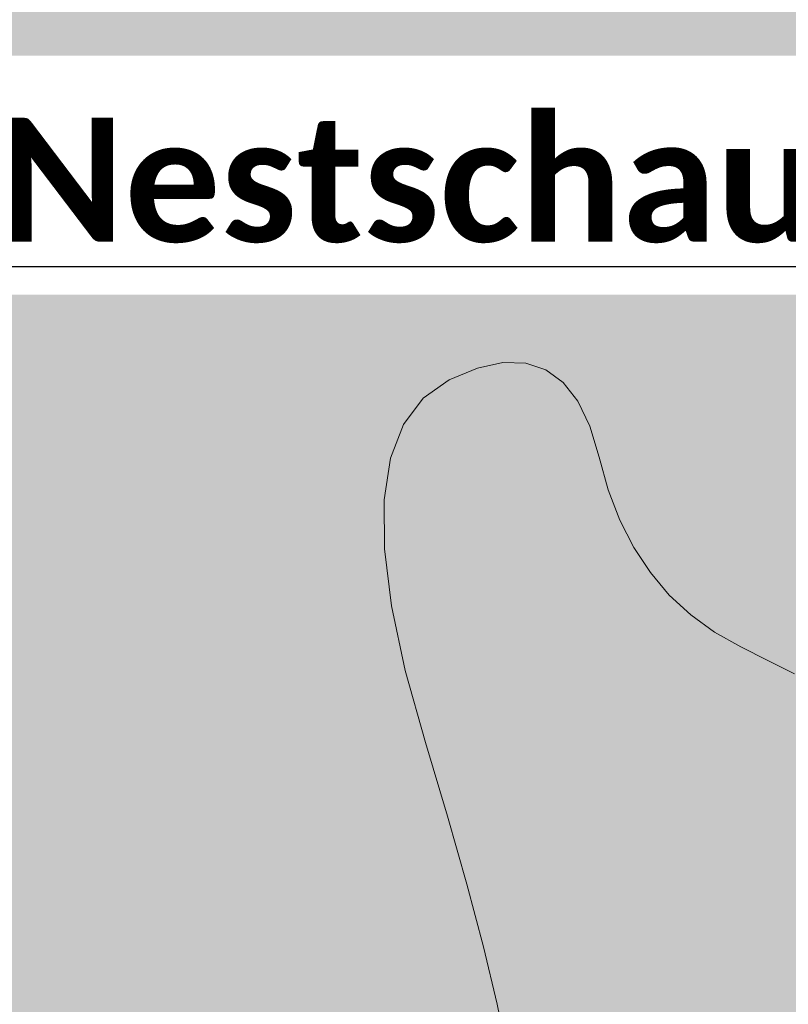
# Model space of a CAD drawing. Header units: metres. Extents: x 730549 to 731755, y 5527678 to 5528494.
# Tile 16 of 207: x 731580.93 to 731585.92, y 5527808.48 to 5527814.86. Entities that reach past the tile are written whole.
import ezdxf

# ---------------------------------------------------------------- set-up
doc = ezdxf.new("R2010")
doc.units = ezdxf.units.M
doc.header["$LTSCALE"] = 0.1
doc.layers.add('3d Modell', color=7, linetype='Continuous', transparency=0.4)
for name, color, linetype in [('Sparten Strom GEPLANT pdf', 7, 'Continuous'), ('Text Spielgeräteausschreibung', 7, 'Continuous'), ('Wiese und Waldnaab als Hintergrund', 7, 'Continuous')]:
    doc.layers.add(name, color=color, linetype=linetype)
doc.styles.add('Calibri (bold)', font='calibrib.ttf')
picture_1 = doc.add_image_def('image1.png', size_in_pixel=(2382, 1684))

# ---------------------------------------------------------------- blocks, each defined once
blk = doc.blocks.new('PDF-Seite')
at = {"color": 255, "linetype": 'Continuous', "lineweight": 9, "transparency": 33554687}
blk.add_wipeout([(0, 103.9213), (293.9185, 103.9213), (293.9185, -103.9213), (0, -103.9213)], dxfattribs=at)
at = {"transparency": 33554687}
image = blk.add_image(picture_1, insert=(0, -103.9213), size_in_units=(293.9185, 207.8426), dxfattribs=at)
image.dxf.flags = 7
blk = doc.blocks.new('Gruppe-3')
at = {"color": 7, "linetype": 'Continuous', "lineweight": 13, "transparency": 33554585, "flags": 128}
blk.add_lwpolyline([(-955.6845, -453.4413), (-955.755, -453.1041), (-955.8437, -452.7323), (-955.9507, -452.3259), (-956.076, -451.8849), (-956.2195, -451.4092), (-956.3506, -450.9412), (-956.4388, -450.5228), (-956.4839, -450.1542), (-956.4861, -449.8354), (-956.4452, -449.5663), (-956.3614, -449.3469), (-956.2345, -449.1773), (-956.0647, -449.0574), (-955.8821, -448.9821), (-955.717, -448.9463), (-955.5694, -448.9499), (-955.4393, -448.9929), (-955.3266, -449.0753), (-955.2314, -449.1972), (-955.1537, -449.3585), (-955.0935, -449.5593), (-955.0341, -449.7714), (-954.9589, -449.9668), (-954.8678, -450.1456), (-954.7609, -450.3076), (-954.6381, -450.453), (-954.4995, -450.5818), (-954.3451, -450.6938), (-954.1748, -450.7891), (-953.9986, -450.8761), (-953.8264, -450.9629)], dxfattribs=at)
blk = doc.blocks.new('Site Model Opacity Container')
at = {"color": 255, "linetype": 'Continuous', "lineweight": 5, "transparency": 33554585}
blk.add_wipeout([(-902.0886, -384.516), (-896.5606, -388.799), (-893.5636, -391.703), (-885.1136, -401.015), (-850.0795, -459.0117), (-849.9675, -459.3957), (-850.8386, -465.338), (-853.9826, -465.958), (-902.1748, -472.8373), (-946.1748, -476.8373), (-962.1748, -476.8373), (-998.1748, -420.8373), (-998.3616, -413.454), (-991.2746, -397.622), (-990.0686, -396.546)], dxfattribs=at)
at = {"color": 7, "transparency": 33554687}
blk.add_blockref('Gruppe-3', (0, 0), dxfattribs=at)
blk = doc.blocks.new('Geländemodell (2D)')
at = {"color": 31, "true_color": 0xe0cb9d, "transparency": 33554687}
blk.add_blockref('Site Model Opacity Container', (0, 0), dxfattribs=at)
at = {"color": 0, "flags": 1}
for tag in ['IFC_UUID', 'instanceID']:
    blk.add_attdef(tag, (-998.5218, -476.8373), '', height=0.00018, dxfattribs=at)

msp = doc.modelspace()

# ---------------------------------------------------------------- block references
at = {"layer": 'Sparten Strom GEPLANT pdf', "color": 16, "true_color": 0x800000, "transparency": 33554687}
msp.add_blockref('PDF-Seite', (731393.3973, 5527843.1975), dxfattribs=at)

# ---------------------------------------------------------------- next in the draw order: block references
at = {"layer": '3d Modell', "color": 31, "true_color": 0xe0cb9d, "transparency": 33554687}
msp.add_blockref('Geländemodell (2D)', (732539.7836, 5528261.585), dxfattribs=at)

# ---------------------------------------------------------------- next in the draw order: wipeouts: each hides what was drawn before it
at = {"color": 255, "linetype": 'Continuous', "lineweight": 5, "transparency": 33554585}
msp.add_wipeout([(731638.3, 5527876.75), (731643.0873, 5527863.0656), (731656.2416, 5527870.5932), (731641.2, 5527880.8), (731625, 5527878.4), (731573.8, 5527870.6), (731547.4, 5527868.6), (731527.8, 5527840.2), (731572.45, 5527776.2), (731580.45, 5527782.55), (731574.8, 5527791.7), (731567.9, 5527803.2), (731561.05, 5527812.9), (731550.6, 5527829.3), (731544.4, 5527839.45), (731544.9, 5527845.95), (731547.9, 5527851.4), (731552.9, 5527856), (731559.1, 5527860.2), (731569.1, 5527864.9), (731572.6, 5527864.65), (731586.55, 5527866.65), (731602.35, 5527868.85), (731623.4, 5527873.5)], dxfattribs=at).dxf.layer = '3d Modell'

# ---------------------------------------------------------------- next in the draw order: hatches: boundary and pattern name
at = {"layer": 'Wiese und Waldnaab als Hintergrund', "linetype": 'Continuous', "lineweight": 0, "true_color": 0xc4d309, "transparency": 33554483}
msp.add_hatch(color=52, dxfattribs=at).paths.add_polyline_path([(731645.5643, 5527857.5329), (731648.867, 5527864.6571), (731649.3828, 5527877.95), (731647.2109, 5527873.7088), (731644.5096, 5527868.9862), (731642.5638, 5527867.465), (731640.3307, 5527865.8117), (731639.379, 5527864.3996), (731636.7278, 5527863.807), (731633.0465, 5527861.6466), (731631.1367, 5527861.5843), (731630.8577, 5527859.5418), (731633.0465, 5527858.6259), (731633.0465, 5527854.945), (731634.6901, 5527852.1153), (731634.9094, 5527851.0327), (731629.0529, 5527848.4791), (731629.1793, 5527851.9133), (731627.9563, 5527853.8918), (731627.9031, 5527855.2944), (731626.593, 5527858.0681), (731624.4196, 5527859.5399), (731622.5893, 5527861.5524), (731621.6523, 5527862.7575), (731619.6316, 5527862.8377), (731618.7164, 5527863.8439), (731616.3756, 5527864.0902), (731612.9523, 5527864.1172), (731610.9424, 5527864.098), (731608.7869, 5527862.6544), (731606.2909, 5527862.4813), (731603.11, 5527862.1325), (731600.8686, 5527862.3897), (731599.8963, 5527862.0819), (731597.5895, 5527862.9355), (731596.6949, 5527862.8374), (731594.9396, 5527863.2485), (731593.6088, 5527863.8922), (731591.3624, 5527863.7616), (731589.6071, 5527864.1728), (731588.0384, 5527863.7995), (731585.8067, 5527863.0518), (731583.7641, 5527863.3308), (731580.0643, 5527863.1263), (731578.5502, 5527862.256), (731574.465, 5527862.8141), (731571.547, 5527860.9851), (731568.6508, 5527858.9573), (731566.276, 5527858.5963), (731562.7859, 5527858.3141), (731560.3758, 5527856.4403), (731556.4843, 5527853.3979), (731555.9942, 5527850.5274), (731557.845, 5527847.4106), (731559.1251, 5527846.7462), (731558.537, 5527844.7703), (731556.7996, 5527842.266), (731556.0044, 5527842.1788), (731554.7544, 5527840.7339), (731550.6558, 5527839.5802), (731549.0121, 5527840.8084), (731545.8882, 5527841.7736), (731542.2251, 5527843.9875), (731540.9463, 5527845.5575), (731537.6076, 5527842.9782), (731535.1334, 5527842.6062), (731532.436, 5527840.6002), (731531.1873, 5527840.0609), (731530.3677, 5527838.3614), (731529.4077, 5527838.8598), (731526.0484, 5527837.3848), (731522.4795, 5527835.9874), (731521.2757, 5527835.956), (731518.4571, 5527834.1379), (731515.8059, 5527833.5454), (731514.2168, 5527834.2765), (731511.8856, 5527833.5179), (731508.7347, 5527832.3031), (731502.8, 5527735.1721), (731587.4, 5527735), (731587, 5527743.2), (731600.4, 5527745), (731608.3946, 5527752.2709), (731632.9436, 5527766.213), (731648.4136, 5527772.8388), (731668.004, 5527780.4195), (731667.6878, 5527783.3022), (731672.7696, 5527784.6643), (731670.3725, 5527791.8457), (731680.6817, 5527795.9942), (731685.0158, 5527799.5881), (731678.4686, 5527800.5803), (731672.2441, 5527803.2175), (731664.8062, 5527806.8283), (731657.1271, 5527811.7203), (731650.9283, 5527816.8753), (731647.6108, 5527821.4409), (731645.6523, 5527826.4573), (731645.0951, 5527830.6214), (731645.8545, 5527836.5394), (731646.7203, 5527839.6524), (731643.2054, 5527845.1017), (731642.516, 5527849.5531), (731640.3997, 5527852.339)])

# ---------------------------------------------------------------- next in the draw order: wipeouts: each hides what was drawn before it
at = {"color": 255, "linetype": 'Continuous', "lineweight": 9, "transparency": 33554687}
msp.add_wipeout([(731569.0103, 5527813.0779), (731588.0975, 5527813.0779), (731588.0975, 5527814.6273), (731569.0103, 5527814.6273)], dxfattribs=at).dxf.layer = 'Text Spielgeräteausschreibung'

# ---------------------------------------------------------------- next in the draw order: texts
at = {"layer": 'Text Spielgeräteausschreibung', "color": 7, "transparency": 33554687, "insert": (731569.0103, 5527814.2245), "char_height": 0.803672, "attachment_point": 1, "line_spacing_factor": 1.161386, "style": 'Calibri (bold)'}
msp.add_mtext('{\\LD Doppelschaukel}{\\fCalibri|b0|i0|c0|p0;\\L und }{\\LNestschaukel}', dxfattribs=at)

doc.saveas('drawing.dxf')
